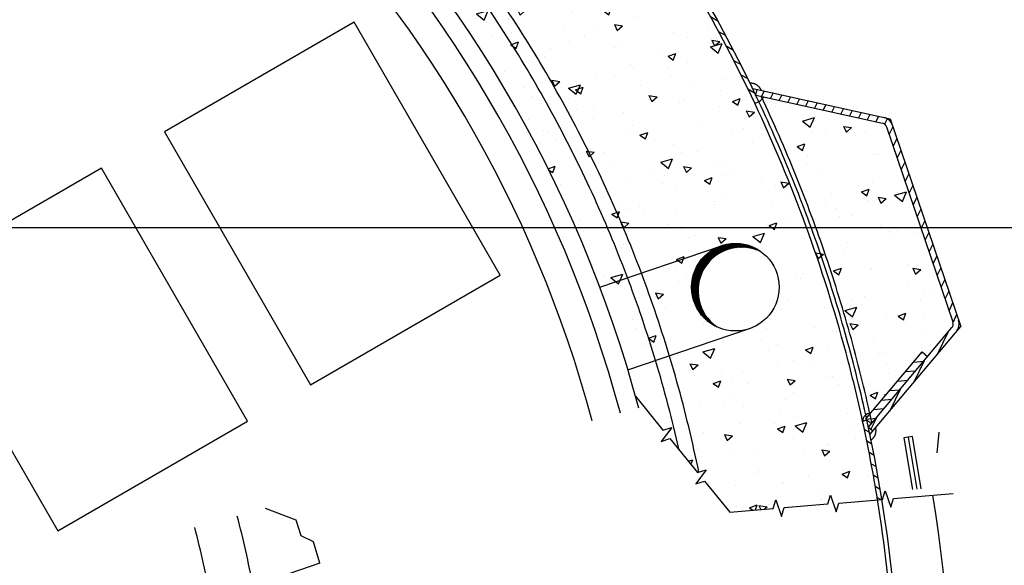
# Model space of a CAD drawing. Extents: x -1507204116 to 3732041488, y -170180604 to 62810664.
# Tile 32 of 54: x 126085 to 127434, y 1645 to 2392. Entities that reach past the tile are written whole.
import ezdxf

# ---------------------------------------------------------------- set-up
doc = ezdxf.new("R2010")
doc.units = 0
doc.header["$LTSCALE"] = 1000
doc.header["$MEASUREMENT"] = 0
doc.linetypes.add('TRATTEGGIATAX2', pattern=[1.5, 1, -0.5])
doc.linetypes.add('TRATTI2', pattern=[10, 6, -4])
doc.layers.get('0').update_dxf_attribs({"linetype": 'CONTINUOUS'})
for name, color, linetype in [('_ZAŘÍZENÍ', 7, 'CONTINUOUS'), ('CONTORNO', 7, 'CONTINUOUS'), ('LINEAFIN', 4, 'CONTINUOUS'), ('SALDATUR', 3, 'CONTINUOUS'), ('TRATTEGG', 4, 'CONTINUOUS'), ('TRATTI2', 2, 'TRATTI2')]:
    doc.layers.add(name, color=color, linetype=linetype)

# ---------------------------------------------------------------- blocks, each defined once
blk = doc.blocks.new('*X230')
at = {"color": 0}
for p, q in [((8938.6, 7764.7), (8938.6, 7764.7)), ((8844.9, 7739.6), (8844.6, 7756.5)), ((8855.8, 7747.6), (8844.6, 7756.5)), ((8844.9, 7739.6), (8855.8, 7747.6)), ((8866.2, 7755.6), (8866.2, 7755.6)), ((8902, 7756.6), (8902, 7756.6)), ((8947.8, 7737.6), (8952.4, 7747.8)), ((8956.6, 7739.3), (8952.4, 7747.8)), ((8986.5, 7756.3), (8986.5, 7756.3)), ((8842.6, 7744.5), (8842.6, 7744.5)), ((8947.8, 7737.6), (8956.6, 7739.3)), ((8981.3, 7745.5), (8981.3, 7745.5)), ((8993.8, 7735.8), (8993.8, 7735.8)), ((9019.2, 7735.9), (9019.2, 7735.9)), ((8750.4, 7723), (8750.4, 7723)), ((8782.8, 7725.6), (8782.8, 7725.6)), ((8785.4, 7731.9), (8785.4, 7731.9)), ((8841.8, 7716.9), (8846.4, 7727.2)), ((8850.6, 7718.7), (8846.4, 7727.2)), ((8891.4, 7720.2), (8891.4, 7720.2)), ((8892.9, 7730.4), (8892.9, 7730.4)), ((8941.6, 7732.5), (8941.6, 7732.5)), ((8963.5, 7726.3), (8963.5, 7726.3)), ((9035.3, 7732.1), (9035.3, 7732.1)), ((8735.8, 7696.3), (8740.3, 7706.6)), ((8744.6, 7698.1), (8740.3, 7706.6)), ((8747.4, 7708.4), (8747.4, 7708.4)), ((8819.5, 7714.5), (8819.5, 7714.5)), ((8828.9, 7697), (8827.9, 7708.2)), ((8835.8, 7702.8), (8827.9, 7708.2)), ((8841.8, 7716.9), (8850.6, 7718.7)), ((8879.6, 7710.5), (8879.6, 7710.5)), ((8900.2, 7719), (8900.2, 7719)), ((9006.1, 7701.4), (9005.1, 7712.6)), ((9013, 7707.2), (9005.1, 7712.6)), ((9006.1, 7701.4), (9013, 7707.2)), ((9015.4, 7708.9), (9015.4, 7708.9)), ((8735.8, 7696.3), (8744.6, 7698.1)), ((8819.4, 7695.3), (8819.4, 7695.3)), ((8828.9, 7697), (8835.8, 7702.8)), ((8842.9, 7702.4), (8842.9, 7702.4)), ((8934.2, 7682.4), (8934.2, 7682.4)), ((8934.8, 7681.6), (8934.8, 7681.6)), ((9000.5, 7686.6), (9000.5, 7686.6)), ((8738.4, 7669.9), (8738.4, 7669.9)), ((8856.5, 7674.8), (8856.5, 7674.8)), ((9049.4, 7672.3), (9049.4, 7672.3)), ((9063.9, 7669.1), (9063.9, 7669.1)), ((9078.1, 7668.2), (9078.1, 7668.2)), ((8712.5, 7662.9), (8712.5, 7662.9)), ((8714.2, 7644), (8713.8, 7660.8)), ((8725.1, 7651.9), (8713.8, 7660.8)), ((8714.2, 7644), (8725.1, 7651.9)), ((8731.5, 7653.1), (8731.5, 7653.1)), ((8820.5, 7656.3), (8820.5, 7656.3)), ((8841.7, 7657.9), (8841.7, 7657.9)), ((8853.4, 7658.7), (8853.4, 7658.7)), ((8890.4, 7660), (8890.4, 7660)), ((8968, 7663.4), (8968, 7663.4)), ((8977.4, 7656.6), (8977.4, 7656.6)), ((9027.3, 7661), (9027.3, 7661)), ((9049.3, 7662.3), (9049.3, 7662.3)), ((9104.9, 7655.4), (9105.8, 7657.5)), ((9104.9, 7655.4), (9107, 7655.8)), ((8746.1, 7627.6), (8745.2, 7638.8)), ((8753, 7633.4), (8745.2, 7638.8)), ((8761.3, 7638.7), (8761.3, 7638.7)), ((8783.9, 7648.1), (8783.9, 7648.1)), ((8833.4, 7644.7), (8833.4, 7644.7)), ((8905.3, 7650.5), (8905.3, 7650.5)), ((8923.4, 7632), (8922.4, 7643.2)), ((8930.3, 7637.7), (8922.4, 7643.2)), ((8968.2, 7645.8), (8968.2, 7645.8)), ((8979.9, 7632.8), (8979.5, 7649.7)), ((8990.8, 7640.8), (8979.5, 7649.7)), ((8979.9, 7632.8), (8990.8, 7640.8)), ((8998.9, 7634.8), (9003.5, 7645.1)), ((9007.7, 7636.5), (9003.5, 7645.1)), ((9100.6, 7636.3), (9099.6, 7647.5)), ((9107.5, 7642.1), (9099.6, 7647.5)), ((9100.6, 7636.3), (9107.5, 7642.1)), ((8689.5, 7632.9), (8689.5, 7632.9)), ((8746.1, 7627.6), (8753, 7633.4)), ((8772.4, 7633.3), (8772.4, 7633.3)), ((8875.8, 7627.4), (8875.8, 7627.4)), ((8923.4, 7632), (8930.3, 7637.7)), ((8998.9, 7634.8), (9007.7, 7636.6)), ((9083.4, 7635.7), (9083.4, 7635.7)), ((8887.4, 7622.1), (8887.4, 7622.1)), ((8892.9, 7614.2), (8897.5, 7624.5)), ((8892.9, 7614.2), (8901.7, 7615.9)), ((8901.7, 7615.9), (8897.5, 7624.5)), ((9004.9, 7614.8), (9004.9, 7614.8)), ((9014.4, 7616.9), (9014.4, 7616.9)), ((8691.2, 7606.9), (8691.2, 7606.9)), ((8761.5, 7602), (8761.5, 7602)), ((8786.9, 7593.6), (8791.4, 7603.9)), ((8795.7, 7595.3), (8791.5, 7603.9)), ((8870.4, 7605), (8870.4, 7605)), ((8968.3, 7606.7), (8968.3, 7606.7)), ((9002.2, 7609.2), (9002.2, 7609.2)), ((9075.6, 7597.9), (9075.6, 7597.9)), ((9117.4, 7599.1), (9117.4, 7599.1)), ((9135.3, 7598.7), (9135.3, 7598.7)), ((9153.2, 7601.3), (9153.2, 7601.3)), ((9207.2, 7604.4), (9207.2, 7604.4)), ((8724.9, 7593.9), (8724.9, 7593.9)), ((8726.5, 7593.2), (8726.5, 7593.2)), ((8786.9, 7593.6), (8795.7, 7595.3)), ((8790.4, 7585.4), (8790.4, 7585.4)), ((8806.4, 7596.7), (8806.4, 7596.7)), ((8839.1, 7587.6), (8839.1, 7587.6)), ((8916.8, 7590.9), (8916.8, 7590.9)), ((8921.4, 7585.5), (8921.4, 7585.5)), ((8991.3, 7586.8), (8991.3, 7586.8)), ((9026.9, 7595.8), (9026.9, 7595.8)), ((9060.1, 7585.9), (9060.1, 7585.9)), ((9063.2, 7592.6), (9063.2, 7592.6)), ((9232.5, 7587.8), (9232.5, 7587.8)), ((8680.3, 7580.6), (8680.3, 7580.6)), ((8680.9, 7573), (8685.4, 7583.3)), ((8680.9, 7573), (8689.7, 7574.7)), ((8689.7, 7574.7), (8685.4, 7583.3)), ((8816.7, 7573.1), (8816.7, 7573.1)), ((8840.6, 7562.5), (8839.7, 7573.7)), ((8847.5, 7568.3), (8839.7, 7573.7)), ((8847.4, 7575), (8847.4, 7575)), ((8919.2, 7580.8), (8919.2, 7580.8)), ((9017.9, 7566.9), (9016.9, 7578.1)), ((9024.8, 7572.7), (9016.9, 7578.1)), ((9017.9, 7566.9), (9024.8, 7572.7)), ((9036.3, 7572.6), (9036.3, 7572.6)), ((9189.3, 7573.4), (9189.3, 7573.4)), ((9195.1, 7571.3), (9194.1, 7582.5)), ((9202, 7577), (9194.1, 7582.5)), ((9195.1, 7571.3), (9202, 7577)), ((8573.3, 7560.3), (8573.3, 7560.3)), ((8574.8, 7552.4), (8579.4, 7562.7)), ((8583.7, 7554.1), (8579.4, 7562.7)), ((8583.4, 7548.3), (8583.1, 7565.2)), ((8594.3, 7556.3), (8583.1, 7565.2)), ((8663.4, 7558.2), (8662.4, 7569.4)), ((8670.3, 7564), (8662.4, 7569.4)), ((8663.4, 7558.2), (8670.3, 7564)), ((8703.4, 7563.1), (8703.4, 7563.1)), ((8725.3, 7570.3), (8725.3, 7570.3)), ((8775.3, 7568.9), (8775.3, 7568.9)), ((8840.4, 7560.1), (8840.4, 7560.1)), ((8840.6, 7562.5), (8847.5, 7568.3)), ((8945.9, 7560.6), (8945.9, 7560.6)), ((9151.4, 7562.5), (9151.4, 7562.5)), ((9152.7, 7565.3), (9152.7, 7565.3)), ((9156, 7552.7), (9160.6, 7563)), ((9164.9, 7554.4), (9160.6, 7563)), ((9172.3, 7559), (9172.3, 7559)), ((8559.4, 7551.3), (8559.4, 7551.3)), ((8574.8, 7552.4), (8583.7, 7554.1)), ((8583.4, 7548.3), (8594.3, 7556.3)), ((8631.3, 7557.1), (8631.3, 7557.1)), ((8644.5, 7546.5), (8644.5, 7546.5)), ((8702.5, 7547.8), (8702.5, 7547.8)), ((8849.1, 7537.2), (8848.8, 7554)), ((8860, 7545.1), (8848.8, 7554)), ((8849.1, 7537.2), (8860, 7545.1)), ((8955.5, 7548.9), (8955.5, 7548.9)), ((9028.3, 7547.1), (9028.3, 7547.1)), ((9156, 7552.7), (9164.9, 7554.4)), ((8448.3, 7531.3), (8448.3, 7531.3)), ((8459.1, 7535), (8459.1, 7535)), ((8468.8, 7531.8), (8472.5, 7540.1)), ((8468.8, 7531.8), (8477.7, 7533.5)), ((8477.7, 7533.5), (8474.1, 7540.6)), ((8665.9, 7539.7), (8665.9, 7539.7)), ((8759.3, 7533.7), (8759.3, 7533.7)), ((9001.1, 7531.7), (9001.1, 7531.7)), ((9050, 7532.1), (9054.6, 7542.4)), ((9050, 7532.1), (9058.8, 7533.8)), ((9058.8, 7533.8), (9054.6, 7542.4)), ((9070.3, 7536), (9070.3, 7536)), ((9114.8, 7526), (9114.5, 7542.9)), ((9125.7, 7533.9), (9114.5, 7542.9)), ((9114.8, 7526), (9125.7, 7534)), ((9212.1, 7533.6), (9212.1, 7533.6)), ((9221.1, 7534.7), (9221.1, 7534.7)), ((8563.4, 7521.2), (8563.4, 7521.2)), ((8740.4, 7523.5), (8740.4, 7523.5)), ((8757.7, 7518.9), (8757.7, 7518.9)), ((8975.7, 7523.3), (8975.7, 7523.3)), ((9005.3, 7517.1), (9005.3, 7517.1)), ((9024.4, 7525.4), (9024.4, 7525.4)), ((9077.1, 7522.9), (9077.1, 7522.9)), ((9102, 7528.8), (9102, 7528.8)), ((9130.3, 7519.2), (9130.3, 7519.2)), ((9149.2, 7528.9), (9149.2, 7528.9)), ((9185.5, 7525.9), (9185.5, 7525.9)), ((8514.3, 7506.1), (8514.3, 7506.1)), ((8551.4, 7504.8), (8551.4, 7504.8)), ((8596.4, 7511.6), (8596.4, 7511.6)), ((8629, 7508.1), (8629, 7508.1)), ((8678.5, 7509.9), (8678.5, 7509.9)), ((8739.2, 7513), (8739.2, 7513)), ((8757.9, 7493.1), (8756.9, 7504.3)), ((8764.8, 7498.9), (8756.9, 7504.3)), ((8787.9, 7515.1), (8787.9, 7515.1)), ((8989.5, 7512.3), (8989.5, 7512.3)), ((9093.7, 7511.1), (9093.7, 7511.1)), ((9112.4, 7501.8), (9111.4, 7513)), ((9119.3, 7507.6), (9111.4, 7513)), ((9112.4, 7501.8), (9119.3, 7507.6)), ((8392.6, 7497.8), (8392.6, 7497.8)), ((8403.4, 7484.4), (8402.5, 7495.6)), ((8410.3, 7490.2), (8402.5, 7495.6)), ((8403.4, 7484.4), (8410.3, 7490.2)), ((8452.4, 7499.8), (8452.4, 7499.8)), ((8482.3, 7494.7), (8482.3, 7494.7)), ((8502.7, 7502.6), (8502.7, 7502.6)), ((8580.7, 7488.8), (8579.7, 7500)), ((8587.6, 7494.5), (8579.7, 7500)), ((8580.7, 7488.8), (8587.6, 7494.5)), ((8643.5, 7493.6), (8643.5, 7493.6)), ((8717.3, 7493.4), (8717.3, 7493.4)), ((8757.9, 7493.1), (8764.8, 7498.9)), ((8789.2, 7499.2), (8789.2, 7499.2)), ((8793.3, 7497.1), (8793.3, 7497.1)), ((8838, 7490.9), (8842.6, 7501.2)), ((8838, 7490.9), (8846.8, 7492.6)), ((8846.8, 7492.6), (8842.6, 7501.2)), ((9104.3, 7499.4), (9104.3, 7499.4)), ((9185.5, 7490.3), (9185.5, 7490.3)), ((8400.1, 7480.8), (8400.1, 7480.8)), ((8573.4, 7481.6), (8573.4, 7481.6)), ((8597.5, 7484.6), (8597.5, 7484.6)), ((8606.9, 7485.5), (8606.9, 7485.5)), ((8645.2, 7487.3), (8645.2, 7487.3)), ((8732, 7470.3), (8736.5, 7480.6)), ((8740.8, 7472), (8736.5, 7480.6)), ((9042.2, 7477.4), (9042.2, 7477.4)), ((9186.2, 7489.2), (9186.2, 7489.2)), ((9219.5, 7489.3), (9219.5, 7489.3)), ((8357.3, 7463.7), (8357.3, 7463.7)), ((8363.5, 7472.6), (8363.5, 7472.6)), ((8401.5, 7471), (8401.5, 7471)), ((8429.4, 7469.7), (8429.4, 7469.7)), ((8452.7, 7452.7), (8452.3, 7469.6)), ((8463.6, 7460.7), (8452.3, 7469.6)), ((8501.3, 7475.5), (8501.3, 7475.5)), ((8698.7, 7464.7), (8698.7, 7464.7)), ((8712.5, 7473.3), (8712.5, 7473.3)), ((8732, 7470.3), (8740.8, 7472)), ((9023.5, 7475.7), (9023.5, 7475.7)), ((9071.3, 7465), (9071.3, 7465)), ((9138.3, 7462.8), (9138.3, 7462.8)), ((9209.6, 7463.3), (9209.6, 7463.3)), ((8452.7, 7452.7), (8463.6, 7460.7)), ((8455.3, 7451.9), (8455.3, 7451.9)), ((8516.3, 7458.1), (8516.3, 7458.1)), ((8625.9, 7449.7), (8630.5, 7460)), ((8625.9, 7449.7), (8634.8, 7451.4)), ((8634.8, 7451.4), (8630.5, 7460)), ((8718.4, 7441.5), (8718, 7458.4)), ((8729.3, 7449.5), (8718, 7458.4)), ((8718.4, 7441.5), (8729.3, 7449.5)), ((8754.3, 7453.7), (8754.3, 7453.7)), ((8827.3, 7460.5), (8827.3, 7460.5)), ((8827.9, 7452.2), (8827.9, 7452.2)), ((8973.1, 7452.9), (8973.1, 7452.9)), ((9034.7, 7456.9), (9034.7, 7456.9)), ((9050.8, 7456.3), (9050.8, 7456.3)), ((9091.1, 7453.1), (9091.1, 7453.1)), ((9160.9, 7461.1), (9160.9, 7461.1)), ((9163.2, 7459.2), (9163.2, 7459.2)), ((9207.1, 7450), (9211.7, 7460.3)), ((9207.1, 7450), (9213.2, 7451.2)), ((9214, 7455.7), (9211.7, 7460.3)), ((8519.9, 7429.1), (8524.5, 7439.4)), ((8528.8, 7430.8), (8524.5, 7439.3)), ((8584.5, 7439.3), (8584.5, 7439.3)), ((8610.3, 7441.9), (8610.3, 7441.9)), ((8631.5, 7448), (8631.5, 7448)), ((8687.9, 7440.5), (8687.9, 7440.5)), ((8736.7, 7442.6), (8736.7, 7442.6)), ((8746.5, 7436.7), (8746.5, 7436.7)), ((8791.3, 7444), (8791.3, 7444)), ((8814.3, 7446), (8814.3, 7446)), ((8852.4, 7428.1), (8851.4, 7439.3)), ((8859.3, 7433.8), (8851.4, 7439.3)), ((8947.1, 7441.3), (8947.1, 7441.3)), ((8984.1, 7430.3), (8983.7, 7447.2)), ((8995, 7438.3), (8983.7, 7447.2)), ((8984.1, 7430.3), (8995, 7438.3)), ((9019.2, 7447.4), (9019.2, 7447.4)), ((9029.6, 7432.4), (9028.7, 7443.6)), ((9036.5, 7438.2), (9028.7, 7443.6)), ((9029.6, 7432.4), (9036.5, 7438.2)), ((9057.5, 7439.1), (9057.5, 7439.1)), ((9101.1, 7429.4), (9105.7, 7439.7)), ((9110, 7431.1), (9105.7, 7439.7)), ((9126.5, 7436.1), (9126.5, 7436.1)), ((9206.9, 7436.8), (9205.9, 7448)), ((9211.9, 7443.9), (9205.9, 7448)), ((9206.9, 7436.8), (9211.2, 7440.4)), ((8435.5, 7434.4), (8435.5, 7434.4)), ((8451.5, 7430.2), (8451.5, 7430.2)), ((8466.4, 7430), (8466.4, 7430)), ((8497.9, 7419.3), (8497, 7430.5)), ((8504.8, 7425.1), (8497, 7430.5)), ((8497.9, 7419.3), (8504.8, 7425.1)), ((8500.2, 7432.3), (8500.2, 7432.3)), ((8519.9, 7429.1), (8528.8, 7430.8)), ((8547.9, 7431.2), (8547.9, 7431.2)), ((8577.8, 7435.7), (8577.8, 7435.7)), ((8675.2, 7423.7), (8674.2, 7434.9)), ((8682.1, 7429.5), (8674.2, 7434.9)), ((8675.2, 7423.7), (8682.1, 7429.5)), ((8731.3, 7423.7), (8731.3, 7423.7)), ((8803.1, 7429.4), (8803.1, 7429.4)), ((8852.4, 7428.1), (8859.3, 7433.8)), ((8861.3, 7423.9), (8861.3, 7423.9)), ((8875.2, 7435.5), (8875.2, 7435.5)), ((8883.1, 7423.3), (8883.1, 7423.3)), ((9101.1, 7429.4), (9109.9, 7431.1)), ((9172.3, 7426.2), (9172.3, 7426.2)), ((8413.9, 7408.5), (8418.5, 7418.7)), ((8413.9, 7408.5), (8422.7, 7410.2)), ((8422.8, 7410.2), (8418.5, 7418.7)), ((8550.3, 7421.6), (8550.3, 7421.6)), ((8587.3, 7411.8), (8587.3, 7411.8)), ((8639.7, 7410.4), (8639.7, 7410.4)), ((8659.2, 7417.6), (8659.2, 7417.6)), ((8665.5, 7411.4), (8665.5, 7411.4)), ((8976.5, 7413.7), (8976.5, 7413.7)), ((8995.1, 7408.8), (8999.7, 7419.1)), ((8995.1, 7408.8), (9003.9, 7410.5)), ((9003.9, 7410.5), (8999.7, 7419.1)), ((9012.3, 7410.7), (9012.3, 7410.7)), ((9200.1, 7419.5), (9200.1, 7419.5)), ((8396.3, 7397.6), (8396.3, 7397.6)), ((8443.3, 7400), (8443.3, 7400)), ((8469.5, 7397.8), (8469.5, 7397.8)), ((8515.2, 7405.8), (8515.2, 7405.8)), ((8768.9, 7397.9), (8768.9, 7397.9)), ((8780.5, 7400.1), (8780.5, 7400.1)), ((8889.1, 7388.2), (8893.7, 7398.5)), ((8897.9, 7389.9), (8893.7, 7398.4)), ((8912.2, 7395.8), (8912.2, 7395.8)), ((8975.7, 7402.6), (8975.7, 7402.6)), ((9056.2, 7407.7), (9056.2, 7407.7)), ((9091.5, 7402.5), (9091.5, 7402.5)), ((8525.5, 7385.1), (8525.5, 7385.1)), ((8584.3, 7385), (8584.3, 7385)), ((8732.3, 7389.8), (8732.3, 7389.8)), ((8768.2, 7384), (8768.2, 7384)), ((8889.1, 7388.2), (8897.9, 7389.9)), ((8895.4, 7387.3), (8895.4, 7387.3)), ((8999.5, 7383.8), (8999.5, 7383.8)), ((9067.5, 7381.8), (9067.5, 7381.8)), ((9105, 7383.4), (9105, 7383.4)), ((9109.7, 7388.7), (9109.7, 7388.7)), ((9158.4, 7390.8), (9158.4, 7390.8)), ((8488.9, 7377), (8488.9, 7377)), ((8624.3, 7372.1), (8624.3, 7372.1)), ((8685.4, 7370.1), (8685.4, 7370.1)), ((8699.5, 7374.8), (8699.5, 7374.8)), ((8763, 7373.5), (8763, 7373.5)), ((8769.7, 7358.6), (8768.7, 7369.8)), ((8776.6, 7364.4), (8768.7, 7369.8)), ((8783.1, 7367.6), (8787.6, 7377.8)), ((8783.1, 7367.6), (8791.9, 7369.3)), ((8791.9, 7369.3), (8787.6, 7377.8)), ((8824.1, 7369), (8824.1, 7369)), ((8873.2, 7378.3), (8873.2, 7378.3)), ((8921.9, 7380.5), (8921.9, 7380.5)), ((8946.9, 7363), (8945.9, 7374.2)), ((8953.8, 7368.8), (8945.9, 7374.2)), ((8946.9, 7363), (8953.8, 7368.8)), ((8961, 7371.5), (8961, 7371.5)), ((9010.5, 7377.1), (9010.5, 7377.1)), ((9033.1, 7377.6), (9033.1, 7377.6)), ((9123.7, 7372.2), (9123.2, 7378.6)), ((9129, 7374.5), (9123.2, 7378.5)), ((8415.2, 7349.9), (8414.2, 7361.1)), ((8422.1, 7355.7), (8414.2, 7361.1)), ((8415.2, 7349.9), (8422.1, 7355.7)), ((8448.9, 7359.8), (8448.9, 7359.8)), ((8480.3, 7360.3), (8480.3, 7360.3)), ((8503.5, 7361.2), (8503.5, 7361.2)), ((8526.6, 7363.2), (8526.6, 7363.2)), ((8580.7, 7356.2), (8580.7, 7356.2)), ((8587.6, 7345.9), (8587.3, 7362.7)), ((8598.5, 7353.8), (8587.3, 7362.7)), ((8592.4, 7354.3), (8591.5, 7365.5)), ((8599.3, 7360.1), (8591.5, 7365.5)), ((8592.4, 7354.3), (8599.3, 7360.1)), ((8636.7, 7368), (8636.7, 7368)), ((8677.1, 7347), (8681.6, 7357.2)), ((8685.9, 7348.7), (8681.6, 7357.2)), ((8769.7, 7358.6), (8776.6, 7364.4)), ((8814.6, 7363.5), (8814.6, 7363.5)), ((8817.1, 7359.7), (8817.1, 7359.7)), ((8889.2, 7365.8), (8889.2, 7365.8)), ((8953.3, 7356.5), (8953.3, 7356.5)), ((8587.6, 7345.9), (8598.5, 7353.8)), ((8601.2, 7342.1), (8601.2, 7342.1)), ((8618.4, 7348.4), (8618.4, 7348.4)), ((8673.1, 7347.9), (8673.1, 7347.9)), ((8677.1, 7347), (8685.9, 7348.7)), ((8709.9, 7343.7), (8709.9, 7343.7)), ((8745.2, 7353.9), (8745.2, 7353.9)), ((8853.3, 7334.7), (8853, 7351.6)), ((8864.2, 7342.7), (8853, 7351.6)), ((8853.3, 7334.7), (8864.2, 7342.7)), ((8916.6, 7348.4), (8916.6, 7348.4)), ((8929.4, 7350.7), (8929.4, 7350.7)), ((8422.5, 7335.9), (8422.5, 7335.9)), ((8457.3, 7330.3), (8457.3, 7330.3)), ((8466.5, 7330.9), (8466.5, 7330.9)), ((8529.1, 7336), (8529.1, 7336)), ((8571, 7326.4), (8575.6, 7336.6)), ((8571, 7326.4), (8579.9, 7328.1)), ((8579.9, 7328.1), (8575.6, 7336.6)), ((8673.3, 7335.6), (8673.3, 7335.6)), ((8733.5, 7338.2), (8733.5, 7338.2)), ((9044.5, 7340.5), (9044.5, 7340.5)), ((8429.9, 7322.8), (8429.9, 7322.8)), ((8465, 7305.7), (8469.6, 7316)), ((8473.9, 7307.5), (8469.6, 7316)), ((8537.6, 7324.6), (8537.6, 7324.6)), ((8765.1, 7314.8), (8765.1, 7314.8)), ((8848.6, 7326.9), (8848.6, 7326.9)), ((8926.1, 7326.1), (8926.1, 7326.1)), ((9008.5, 7327.6), (9008.5, 7327.6)), ((8465, 7305.7), (8473.9, 7307.5)), ((8521.7, 7302), (8521.7, 7302)), ((8638.2, 7302.4), (8638.2, 7302.4)), ((8652.4, 7311.8), (8652.4, 7311.8)), ((8711.8, 7301.1), (8711.8, 7301.1)), ((8782.2, 7314.3), (8782.2, 7314.3)), ((8456.6, 7299.3), (8456.6, 7299.3)), ((8475.3, 7290.7), (8475.3, 7290.7)), ((8494.2, 7290.6), (8494.2, 7290.6)), ((8509.7, 7284.9), (8508.7, 7296.1)), ((8516.6, 7290.6), (8508.7, 7296.1)), ((8509.7, 7284.9), (8516.6, 7290.6)), ((8571.6, 7288), (8571.6, 7288)), ((8585.5, 7295.5), (8585.5, 7295.5)), ((8634.2, 7297.7), (8634.2, 7297.7)), ((8650.8, 7289.5), (8650.8, 7289.5)), ((8686.9, 7290.2), (8686, 7300.4)), ((8693.8, 7295), (8686, 7300.4)), ((8688.5, 7290.5), (8693.8, 7295)), ((8614.2, 7281.4), (8614.2, 7281.4)), ((8456.9, 7250.2), (8456.5, 7267.1)), ((8467.8, 7258.2), (8456.5, 7267.1)), ((8471.2, 7260.5), (8471.2, 7260.5)), ((8490.6, 7262.7), (8490.6, 7262.7)), ((8543.1, 7266.3), (8543.1, 7266.3)), ((8456.9, 7250.2), (8467.8, 7258.2)), ((8462.7, 7247.8), (8462.7, 7247.8))]:
    blk.add_line(p, q, dxfattribs=at)
blk = doc.blocks.new('*X185')
at = {"color": 0}
for p, q in [((8631, 7578.8), (8638.6, 7586.5)), ((8652.1, 7583), (8659.7, 7590.5)), ((8673, 7586.9), (8673.7, 7587.5)), ((8565.8, 7564.5), (8573.8, 7572.6)), ((8587.8, 7569.6), (8595.7, 7577.5)), ((8609.6, 7574.4), (8617.3, 7582.1)), ((8520.6, 7553.3), (8529, 7561.7)), ((8543.4, 7559.1), (8551.6, 7567.3)), ((8473.9, 7540.5), (8482.6, 7549.2)), ((8497.5, 7547.1), (8506, 7555.6)), ((8425.5, 7526), (8434.6, 7535.1)), ((8449.9, 7533.5), (8458.8, 7542.4)), ((8375, 7509.5), (8384.6, 7519.1)), ((8400.5, 7518), (8409.8, 7527.4)), ((8348.9, 7500.4), (8358.8, 7510.3))]:
    blk.add_line(p, q, dxfattribs=at)
blk = doc.blocks.new('*X226')
at = {"color": 0}
for p, q in [((8857, 7524.1), (8864.1, 7531.2)), ((8858.1, 7526.1), (8865.1, 7533.1)), ((8859.4, 7528.3), (8866.5, 7535.3)), ((8861.2, 7531), (8868.3, 7538)), ((8864.2, 7534.8), (8871.3, 7541.9)), ((8851.7, 7510), (8858.8, 7517.1)), ((8852, 7511.2), (8859.1, 7518.2)), ((8852.3, 7512.4), (8859.4, 7519.4)), ((8852.7, 7513.6), (8859.8, 7520.7)), ((8853.1, 7514.9), (8860.2, 7522)), ((8853.6, 7516.3), (8860.6, 7523.3)), ((8854.1, 7517.7), (8861.2, 7524.7)), ((8854.7, 7519.1), (8861.7, 7526.2)), ((8855.3, 7520.7), (8862.4, 7527.7)), ((8856.1, 7522.3), (8863.2, 7529.4)), ((8850.1, 7496.9), (8857.2, 7504)), ((8850.2, 7499.7), (8857.3, 7506.7)), ((8850.2, 7498.7), (8857.3, 7505.8)), ((8850.2, 7497.8), (8857.2, 7504.9)), ((8850.3, 7500.6), (8857.4, 7507.7)), ((8850.4, 7501.6), (8857.4, 7508.6)), ((8850.5, 7502.5), (8857.5, 7509.6)), ((8850.6, 7503.5), (8857.6, 7510.6)), ((8850.7, 7504.6), (8857.8, 7511.6)), ((8850.9, 7505.6), (8857.9, 7512.7)), ((8851, 7506.7), (8858.1, 7513.7)), ((8851.2, 7507.7), (8858.3, 7514.8)), ((8851.5, 7508.9), (8858.5, 7515.9)), ((8850.1, 7496), (8857.2, 7503.1)), ((8850.1, 7495.1), (8857.2, 7502.2)), ((8850.2, 7494.3), (8857.2, 7501.4)), ((8850.2, 7493.4), (8857.3, 7500.5)), ((8850.2, 7492.6), (8857.3, 7499.7)), ((8850.3, 7491.8), (8857.4, 7498.8)), ((8850.4, 7491), (8857.4, 7498)), ((8850.4, 7490.1), (8857.5, 7497.2)), ((8850.5, 7489.3), (8857.6, 7496.4)), ((8850.6, 7488.6), (8857.7, 7495.6)), ((8850.7, 7487.8), (8857.8, 7494.9)), ((8850.8, 7487), (8857.9, 7494.1)), ((8851, 7486.3), (8858, 7493.3)), ((8851.1, 7485.5), (8858.2, 7492.6)), ((8851.2, 7484.8), (8858.3, 7491.8)), ((8851.4, 7484), (8858.5, 7491.1)), ((8851.5, 7483.3), (8858.6, 7490.4)), ((8851.7, 7482.6), (8858.8, 7489.6)), ((8851.9, 7481.9), (8858.9, 7488.9)), ((8852.1, 7481.2), (8859.1, 7488.2)), ((8852.2, 7480.5), (8859.3, 7487.5)), ((8852.4, 7479.8), (8859.5, 7486.8)), ((8852.6, 7479.1), (8859.7, 7486.2)), ((8852.8, 7478.4), (8859.9, 7485.5)), ((8853.1, 7477.7), (8860.1, 7484.8)), ((8853.3, 7477.1), (8860.3, 7484.1)), ((8853.5, 7476.4), (8860.6, 7483.5)), ((8853.7, 7475.8), (8860.8, 7482.8)), ((8854, 7475.1), (8861, 7482.2)), ((8854.2, 7474.5), (8861.3, 7481.5)), ((8854.5, 7473.8), (8861.5, 7480.9)), ((8854.7, 7473.2), (8861.8, 7480.3)), ((8855, 7472.6), (8862.1, 7479.7)), ((8855.3, 7472), (8862.3, 7479)), ((8855.5, 7471.4), (8862.6, 7478.4)), ((8855.8, 7470.8), (8862.9, 7477.8)), ((8856.1, 7470.2), (8863.2, 7477.2)), ((8856.4, 7469.6), (8863.5, 7476.6)), ((8856.7, 7469), (8863.7, 7476.1)), ((8857, 7468.4), (8864, 7475.5)), ((8857.3, 7467.8), (8864.4, 7474.9)), ((8857.6, 7467.2), (8864.7, 7474.3)), ((8857.9, 7466.7), (8865, 7473.8)), ((8858.2, 7466.1), (8865.3, 7473.2)), ((8858.6, 7465.6), (8865.6, 7472.6)), ((8858.9, 7465), (8866, 7472.1)), ((8859.2, 7464.5), (8866.3, 7471.5)), ((8859.6, 7463.9), (8866.6, 7471)), ((8859.9, 7463.4), (8867, 7470.5)), ((8860.3, 7462.9), (8867.3, 7469.9)), ((8860.6, 7462.3), (8867.7, 7469.4)), ((8861, 7461.8), (8868.1, 7468.9)), ((8861.4, 7461.3), (8868.4, 7468.4)), ((8861.7, 7460.8), (8868.8, 7467.8)), ((8862.1, 7460.3), (8869.2, 7467.3)), ((8862.5, 7459.8), (8869.6, 7466.8)), ((8862.9, 7459.3), (8869.9, 7466.3)), ((8863.3, 7458.8), (8870.3, 7465.8)), ((8863.7, 7458.3), (8870.7, 7465.4)), ((8864.1, 7457.8), (8871.1, 7464.9)), ((8864.5, 7457.3), (8871.5, 7464.4)), ((8864.9, 7456.8), (8871.9, 7463.9)), ((8865.3, 7456.4), (8872.4, 7463.4)), ((8865.7, 7455.9), (8872.8, 7463)), ((8866.1, 7455.4), (8873.2, 7462.5)), ((8866.6, 7455), (8873.6, 7462.1)), ((8867, 7454.5), (8874.1, 7461.6)), ((8867.4, 7454.1), (8874.5, 7461.2)), ((8867.9, 7453.6), (8874.9, 7460.7)), ((8868.3, 7453.2), (8875.4, 7460.3)), ((8868.8, 7452.8), (8875.8, 7459.8)), ((8869.2, 7452.3), (8876.3, 7459.4)), ((8869.7, 7451.9), (8876.7, 7459)), ((8870.1, 7451.5), (8877.2, 7458.6)), ((8870.6, 7451.1), (8877.7, 7458.2)), ((8871.1, 7450.7), (8878.2, 7457.7)), ((8871.6, 7450.3), (8878.6, 7457.3)), ((8872, 7449.9), (8879.1, 7456.9)), ((8872.5, 7449.5), (8879.6, 7456.5)), ((8873, 7449.1), (8880.1, 7456.2)), ((8873.5, 7448.7), (8880.6, 7455.8)), ((8874, 7448.3), (8881.1, 7455.4)), ((8874.5, 7447.9), (8881.6, 7455)), ((8875, 7447.6), (8882.1, 7454.6)), ((8875.6, 7447.2), (8882.6, 7454.3)), ((8876.1, 7446.8), (8883.1, 7453.9)), ((8876.6, 7446.5), (8883.7, 7453.5)), ((8877.1, 7446.1), (8884.2, 7453.2)), ((8877.7, 7445.8), (8884.7, 7452.8)), ((8878.2, 7445.4), (8885.3, 7452.5)), ((8878.8, 7445.1), (8885.8, 7452.2)), ((8879.3, 7444.8), (8886.4, 7451.8)), ((8879.9, 7444.4), (8886.9, 7451.5)), ((8880.4, 7444.1), (8887.5, 7451.2)), ((8881, 7443.8), (8888.1, 7450.9)), ((8881.6, 7443.5), (8888.6, 7450.5)), ((8882.1, 7443.2), (8889.2, 7450.2)), ((8882.7, 7442.9), (8889.8, 7449.9)), ((8883.3, 7442.6), (8890.4, 7449.6)), ((8883.9, 7442.3), (8891, 7449.3)), ((8937.5, 7442.8), (8944.5, 7449.9)), ((8939.4, 7443.8), (8946.4, 7450.9)), ((8941.5, 7445.1), (8948.6, 7452.2)), ((8944, 7446.7), (8951.1, 7453.8)), ((8947.4, 7449.2), (8954.4, 7456.3)), ((8884.5, 7442), (8891.6, 7449.1)), ((8885.1, 7441.7), (8892.2, 7448.8)), ((8885.7, 7441.4), (8892.8, 7448.5)), ((8886.3, 7441.2), (8893.4, 7448.2)), ((8886.9, 7440.9), (8894, 7448)), ((8887.6, 7440.6), (8894.6, 7447.7)), ((8888.2, 7440.4), (8895.3, 7447.5)), ((8888.8, 7440.1), (8895.9, 7447.2)), ((8889.5, 7439.9), (8896.5, 7447)), ((8890.1, 7439.7), (8897.2, 7446.7)), ((8890.8, 7439.4), (8897.8, 7446.5)), ((8891.4, 7439.2), (8898.5, 7446.3)), ((8892.1, 7439), (8899.2, 7446.1)), ((8892.8, 7438.8), (8899.9, 7445.9)), ((8893.5, 7438.6), (8900.5, 7445.7)), ((8894.2, 7438.4), (8901.2, 7445.5)), ((8894.8, 7438.2), (8901.9, 7445.3)), ((8895.6, 7438), (8902.6, 7445.1)), ((8896.3, 7437.9), (8903.3, 7444.9)), ((8897, 7437.7), (8904.1, 7444.8)), ((8897.7, 7437.5), (8904.8, 7444.6)), ((8898.4, 7437.4), (8905.5, 7444.5)), ((8899.2, 7437.2), (8906.3, 7444.3)), ((8899.9, 7437.1), (8907, 7444.2)), ((8900.7, 7437), (8907.8, 7444.1)), ((8901.5, 7436.9), (8908.5, 7443.9)), ((8902.2, 7436.8), (8909.3, 7443.8)), ((8903, 7436.7), (8910.1, 7443.7)), ((8903.8, 7436.6), (8910.9, 7443.6)), ((8904.6, 7436.5), (8911.7, 7443.6)), ((8905.4, 7436.4), (8912.5, 7443.5)), ((8906.3, 7436.4), (8913.3, 7443.4)), ((8907.1, 7436.3), (8914.2, 7443.4)), ((8907.9, 7436.3), (8915, 7443.3)), ((8908.8, 7436.2), (8915.9, 7443.3)), ((8909.7, 7436.2), (8916.7, 7443.3)), ((8910.6, 7436.2), (8917.6, 7443.3)), ((8911.4, 7436.2), (8918.5, 7443.3)), ((8912.4, 7436.3), (8919.4, 7443.3)), ((8913.3, 7436.3), (8920.4, 7443.4)), ((8914.2, 7436.4), (8921.3, 7443.4)), ((8915.2, 7436.4), (8922.3, 7443.5)), ((8916.2, 7436.5), (8923.2, 7443.6)), ((8917.1, 7436.6), (8924.2, 7443.7)), ((8918.2, 7436.8), (8925.2, 7443.8)), ((8919.2, 7436.9), (8926.3, 7444)), ((8920.2, 7437.1), (8927.3, 7444.2)), ((8921.3, 7437.3), (8928.4, 7444.4)), ((8922.4, 7437.5), (8929.5, 7444.6)), ((8923.6, 7437.8), (8930.6, 7444.8)), ((8924.7, 7438), (8931.8, 7445.1)), ((8925.9, 7438.3), (8933, 7445.4)), ((8927.2, 7438.7), (8934.2, 7445.8)), ((8928.4, 7439.1), (8935.5, 7446.2)), ((8929.8, 7439.5), (8936.8, 7446.6)), ((8931.1, 7440), (8938.2, 7447.1)), ((8932.6, 7440.6), (8939.7, 7447.7)), ((8934.1, 7441.2), (8941.2, 7448.3)), ((8935.7, 7442), (8942.8, 7449))]:
    blk.add_line(p, q, dxfattribs=at)
blk = doc.blocks.new('*X201')
at = {"color": 0}
for p, q in [((8940.2, 7773.8), (8948.7, 7766.3)), ((8957.2, 7774.9), (8965.7, 7767.4)), ((8974.1, 7776), (8982.6, 7768.6)), ((8991, 7777.1), (8999.5, 7769.7)), ((9008, 7778.2), (9016.5, 7770.8)), ((9024.9, 7779.3), (9033.4, 7771.9)), ((8753.9, 7761.6), (8762.4, 7754.1)), ((8770.9, 7762.7), (8779.4, 7755.2)), ((8787.8, 7763.8), (8796.3, 7756.3)), ((8804.7, 7764.9), (8813.3, 7757.5)), ((8821.7, 7766), (8830.2, 7758.6)), ((8838.6, 7767.1), (8847.1, 7759.7)), ((8855.5, 7768.2), (8864.1, 7760.8)), ((8872.5, 7769.4), (8881, 7761.9)), ((8889.4, 7770.5), (8897.9, 7763)), ((8906.3, 7771.6), (8914.9, 7764.1)), ((8923.3, 7772.7), (8931.8, 7765.2)), ((9045.4, 7761.3), (9070.7, 7739.2)), ((8734.9, 7746.3), (8741.1, 7740.9)), ((8741.2, 7756.8), (8747.3, 7751.5)), ((8729.2, 7735.4), (8735.4, 7729.9)), ((8723.5, 7724.4), (8729.7, 7719)), ((9074.3, 7720), (9099.6, 7697.9)), ((8717.8, 7713.4), (8724, 7708)), ((8712.1, 7702.5), (8718.3, 7697.1)), ((8700.7, 7680.6), (8706.9, 7675.1)), ((8706.4, 7691.5), (8712.6, 7686.1)), ((9103.2, 7678.8), (9128.4, 7656.6)), ((8695, 7669.6), (8701.2, 7664.2)), ((8689.3, 7658.6), (8695.5, 7653.2)), ((8683.6, 7647.7), (8689.8, 7642.2)), ((8672.2, 7625.7), (8678.4, 7620.3)), ((8677.9, 7636.7), (8684.1, 7631.3)), ((9132.1, 7637.5), (9146.1, 7625.1)), ((8666.5, 7614.8), (8672.7, 7609.4)), ((8660.8, 7603.8), (8667, 7598.4))]:
    blk.add_line(p, q, dxfattribs=at)
blk = doc.blocks.new('*X184')
at = {"color": 0}
for p, q in [((9132.4, 7622), (9133.4, 7623)), ((9143.9, 7616.5), (9149.6, 7622.2)), ((9159.9, 7615.6), (9165.6, 7621.3)), ((9175.9, 7614.6), (9181.5, 7620.2)), ((9191.7, 7613.4), (9197.3, 7619)), ((9207.4, 7612.2), (9212.9, 7617.7)), ((9223, 7610.8), (9228.5, 7616.3)), ((9238.5, 7609.3), (9242.5, 7613.4))]:
    blk.add_line(p, q, dxfattribs=at)
blk = doc.blocks.new('*X202')
at = {"color": 0}
for p, q in [((9062.6, 7719.3), (9062.9, 7721)), ((9072.3, 7705.4), (9074.8, 7719.3)), ((9082.1, 7691.5), (9084.5, 7705.4)), ((9091.8, 7677.6), (9094.3, 7691.5)), ((9101.5, 7663.7), (9104, 7677.6)), ((9111.2, 7649.8), (9113.7, 7663.7)), ((9121, 7635.9), (9123.4, 7649.8)), ((9130.7, 7622), (9133.2, 7635.9))]:
    blk.add_line(p, q, dxfattribs=at)

msp = doc.modelspace()

# ---------------------------------------------------------------- linework, layer by layer
at = {"layer": '_ZAŘÍZENÍ', "color": 0, "lineweight": -2}
for p, q in [((133493, 2107), (116993, 2107)), ((127342.3, 1799.1), (127345.1, 1827.4)), ((127302.7, 1820.4), (127296.8, 1819.4)), ((127296.8, 1819.4), (127308.5, 1748.6)), ((127308.7, 1821.4), (127302.7, 1820.4)), ((127302.7, 1820.4), (127314.5, 1749.1)), ((127320.5, 1749.6), (127308.7, 1821.4))]:
    msp.add_line(p, q, dxfattribs=at)
at = {"layer": 'CONTORNO', "color": 0, "lineweight": -2}
for p, q in [((127089.6, 2297.9), (127278, 2256.2)), ((127093.7, 2288.8), (127095.4, 2296.6)), ((127093.7, 2288.8), (127267.5, 2250.3)), ((127092.3, 2277.6), (127098, 2279.6)), ((127278, 2256.2), (127374.5, 1972.1)), ((127364, 1978.1), (127273.4, 2245.1)), ((127248, 1834), (127362.5, 1970.4)), ((127250.4, 1824.4), (127374.5, 1972.1)), ((127244.4, 1845.3), (127321.6, 1937.1)), ((127321.6, 1937.1), (127329.2, 1930.7)), ((127240.2, 1842.1), (127245.9, 1844)), ((127244.4, 1845.3), (127252, 1838.8)), ((127248, 1834), (127254.2, 1828.9)), ((126496.4, 1647.7), (126124.1, 1521.3))]:
    msp.add_line(p, q, dxfattribs=at)
for points in [[(126483.5, 1892.2), (126743.3, 2042.2), (126543.3, 2388.7), (126283.5, 2238.7)], [(125937.1, 2038.7), (126137.1, 1692.2), (126396.9, 1842.2), (126196.9, 2188.7)]]:
    msp.add_lwpolyline(points, close=True, dxfattribs=at)
msp.add_circle((127065.8, 2025.8), 60, dxfattribs=at)
for centre, radius, start, end in [((125243, 1407), 2050, 25.1919, 34.8439), ((125243, 1407), 2044, 25.2109, 34.8361), ((127265.8, 2242.5), 16, 18.75, 77.5318), ((127265.8, 2242.5), 8, 18.75, 77.5318), ((127356.4, 1975.5), 8, 319.9682, 18.75), ((127356.4, 1975.5), 16, 319.9682, 18.75), ((125243, 1407), 2044, 9.2237, 12.2891), ((125243, 1407), 2050, 348.2547, 12.3081), ((125243, 1407), 2120, 346.782, 9.0629)]:
    msp.add_arc(centre, radius, start, end, dxfattribs=at)
at = {"layer": 'LINEAFIN', "color": 0, "lineweight": -2}
for p, q in [((126928.7, 1876.6), (126966.5, 1830.1)), ((126978.4, 1833.8), (126964.1, 1814.6)), ((126966.5, 1830.1), (126978.4, 1833.8)), ((126964.1, 1814.6), (126976, 1818.4)), ((126976, 1818.4), (127013.9, 1771.8)), ((127025.8, 1775.6), (127011.5, 1756.4)), ((127013.9, 1771.8), (127025.8, 1775.6)), ((127011.5, 1756.4), (127023.4, 1760.1)), ((127023.4, 1760.1), (127057.9, 1717.8)), ((127192.5, 1729), (127196.1, 1740.9)), ((127196.1, 1740.9), (127203.9, 1718.2)), ((127267.3, 1735.2), (127270.9, 1747.1)), ((127270.9, 1747.1), (127278.7, 1724.4)), ((127282.3, 1736.4), (127364.4, 1743.3)), ((127117.7, 1722.8), (127121.3, 1734.7)), ((127121.3, 1734.7), (127129, 1712)), ((127132.7, 1724), (127192.5, 1729)), ((127203.9, 1718.2), (127207.5, 1730.2)), ((127207.5, 1730.2), (127267.3, 1735.2)), ((127278.7, 1724.4), (127282.3, 1736.4)), ((127057.9, 1717.8), (127117.7, 1722.8)), ((127129, 1712), (127132.7, 1724))]:
    msp.add_line(p, q, dxfattribs=at)
msp.add_lwpolyline([(126496.4, 1647.7), (126487.5, 1677.1), (126470.4, 1685.1), (126463.7, 1706.8), (126421.7, 1722.8)], dxfattribs=at)
for centre, radius, start, end in [((125243, 1407), 1750, 15, 200.8232), ((125243, 1407), 1723.8, 15, 200.0034), ((125243, 1407), 1683.8, 15, 198.6783), ((127074.5, 2020.8), 60, 64.7802, 235.2198)]:
    msp.add_arc(centre, radius, start, end, dxfattribs=at)
at = {"layer": 'SALDATUR', "color": 0, "linetype": 'TRATTEGGIATAX2', "lineweight": -2}
for centre, start, end in [((127086.7, 2289.3), 22.4787, 92.9794), ((127242.8, 1829.4), 304.5206, 15.0213)]:
    msp.add_arc(centre, 15.7, start, end, dxfattribs=at)
at = {"layer": 'SALDATUR', "color": 0, "lineweight": -2}
for centre, radius, start, end in [((127051.2, 2335.6), 73, 309.8746, 317.4771), ((127250.2, 1842.8), 10, 86.6144, 184.4842)]:
    msp.add_arc(centre, radius, start, end, dxfattribs=at)
at = {"layer": 'TRATTI2', "color": 0, "lineweight": -2}
for p, q in [((126879.9, 2026), (127046.6, 2082.6)), ((126918.4, 1912.4), (127085.1, 1969))]:
    msp.add_line(p, q, dxfattribs=at)
for radius, start, end in [(1810, 11.6469, 201.3439), (1790, 12.7758, 201.2864), (2056, 12.1541, 25.3459), (2044, 15, 25.2109), (2050, 12.3081, 25.1919), (2044, 12.2891, 15), (2044, 348.2754, 9.2237), (1180.2, 10.2224, 15), (1119.8, 9.7595, 15)]:
    msp.add_arc((125243, 1407), radius, start, end, dxfattribs=at)

# ---------------------------------------------------------------- block references
at = {"layer": 'TRATTEGG', "color": 0, "lineweight": -2, "rotation": 284.9999999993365}
for name in ['*X230', '*X185', '*X201', '*X226', '*X202', '*X184']:
    msp.add_blockref(name, (117518.9, 8692.1), dxfattribs=at)

doc.saveas('drawing.dxf')
